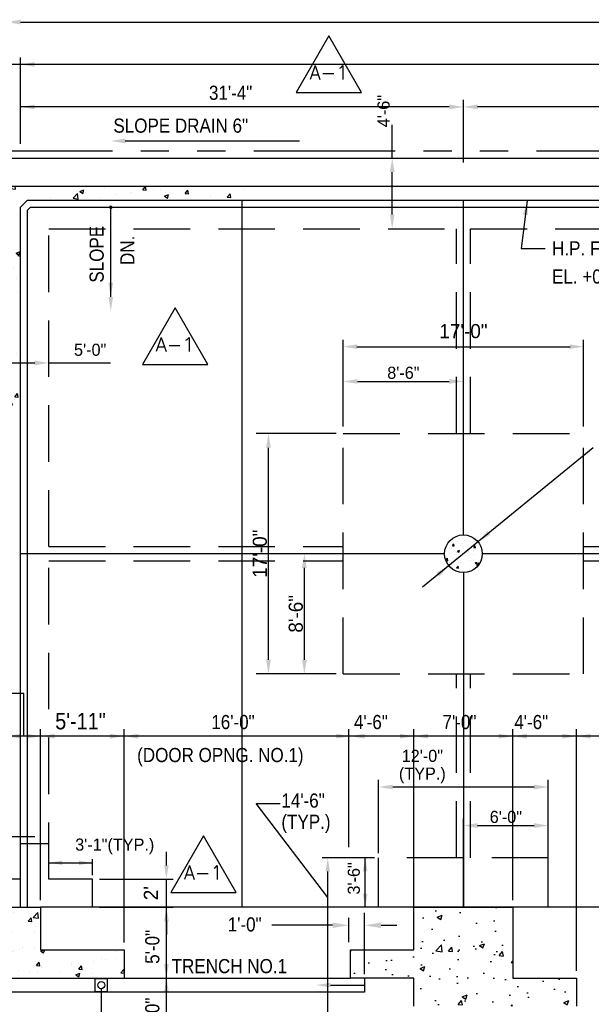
# Model space of a CAD drawing. Extents: x -554 to 3245, y 148 to 2918.
# Tile 5 of 10: x 131 to 616, y 2059 to 2894. Entities that reach past the tile are written whole.
import ezdxf
from ezdxf.enums import TextEntityAlignment as Align

# ---------------------------------------------------------------- set-up
doc = ezdxf.new("R2010")
doc.units = 0
doc.header["$LTSCALE"] = 96
doc.header["$MEASUREMENT"] = 0
for name, pattern in [('CENTER', [2, 1.25, -0.25, 0.25, -0.25]), ('DASHED', [0.75, 0.5, -0.25]), ('HIDDEN', [0.375, 0.25, -0.125]), ('PHANTOM', [2.5, 1.25, -0.25, 0.25, -0.25, 0.25, -0.25])]:
    doc.linetypes.add(name, pattern=pattern)
doc.layers.get('0').update_dxf_attribs({"color": 2, "linetype": 'CONTINUOUS'})
doc.layers.get('DEFPOINTS').update_dxf_attribs({"linetype": 'CONTINUOUS'})
for name, color, linetype in [('101', 1, 'CONTINUOUS'), ('102', 2, 'CONTINUOUS'), ('103', 3, 'CONTINUOUS'), ('104', 4, 'CONTINUOUS'), ('NOTE-ANNT', 1, 'CONTINUOUS'), ('REV-NOTE', 1, 'CONTINUOUS'), ('REV-SYMBOLS', 1, 'CONTINUOUS'), ('TEXT', 3, 'CONTINUOUS')]:
    doc.layers.add(name, color=color, linetype=linetype)
doc.styles.add('ANNTEXT', font='romans.shx')
doc.styles.get("Standard").update_dxf_attribs({"font": 'wktext.shx'})
doc.styles.add('SX-FRAC', font='SX-FRAC.shx', dxfattribs={"width": 0.9, "height": 12.005})

# ---------------------------------------------------------------- blocks, each defined once
blk = doc.blocks.new('*X5')
at = {"color": 0}
for p, q in [((781.87, 1847.12), (783.85, 1849.19)), ((781.87, 1847.12), (786.31, 1846.43)), ((786.31, 1846.43), (785.99, 1849.19)), ((790.57, 1849), (790.57, 1849)), ((807.13, 1848.87), (807.13, 1848.87)), ((858.59, 1849.02), (858.73, 1849.19)), ((858.59, 1849.02), (861.58, 1848.76)), ((861.58, 1848.76), (861.5, 1849.19)), ((874.59, 1848.67), (874.59, 1848.67)), ((894.45, 1845.88), (896.86, 1848.76)), ((897.44, 1845.62), (896.86, 1848.76)), ((974.13, 1849.02), (974.13, 1849.02)), ((781.16, 1845.13), (781.16, 1845.13)), ((816.27, 1838.66), (816.27, 1838.66)), ((835.23, 1838.85), (839.12, 1842.91)), ((835.23, 1838.85), (839.67, 1838.16)), ((839.68, 1838.16), (839.12, 1842.9)), ((841.02, 1844.62), (844.52, 1845.96)), ((841.02, 1844.62), (843.51, 1842.94)), ((843.51, 1842.94), (844.53, 1845.96)), ((845.43, 1843.67), (845.43, 1843.67)), ((857.45, 1838.95), (857.45, 1838.95)), ((872.03, 1841.74), (872.03, 1841.74)), ((883.42, 1842.7), (883.42, 1842.7)), ((884.55, 1843.39), (884.55, 1843.39)), ((894.45, 1845.88), (897.44, 1845.62)), ((903.48, 1845.88), (903.48, 1845.88)), ((909.09, 1846.22), (909.09, 1846.22)), ((912.88, 1840.62), (916.38, 1841.96)), ((912.88, 1840.62), (915.37, 1838.94)), ((915.37, 1838.94), (916.38, 1841.96)), ((930.31, 1842.75), (932.73, 1845.62)), ((930.31, 1842.75), (933.3, 1842.48)), ((933.3, 1842.48), (932.73, 1845.62)), ((952, 1841.19), (952, 1841.19)), ((966.18, 1839.61), (968.59, 1842.48)), ((966.18, 1839.61), (969.17, 1839.35)), ((969.17, 1839.35), (968.59, 1842.48)), ((981.16, 1846.19), (981.16, 1846.19)), ((787.11, 1833.66), (787.11, 1833.66)), ((840.45, 1837.58), (840.45, 1837.58)), ((780.56, 1828.48), (780.56, 1828.48)), ((788.1, 1824.65), (788.1, 1824.65)), ((779.95, 1811.84), (779.95, 1811.84)), ((779.34, 1795.19), (779.34, 1795.19)), ((782.69, 1794), (782.69, 1794)), ((786.85, 1792.24), (790.35, 1793.58)), ((786.85, 1792.24), (789.33, 1790.56)), ((788.49, 1790.14), (790.69, 1792.43)), ((788.49, 1790.14), (790.69, 1789.8)), ((789.34, 1790.56), (790.35, 1793.58)), ((778.73, 1778.55), (778.73, 1778.55)), ((782.06, 1775.93), (782.06, 1775.93)), ((784.57, 1779.27), (784.57, 1779.27)), ((786.97, 1770.34), (786.97, 1770.34)), ((787.84, 1758.7), (787.84, 1758.7)), ((778.75, 1708), (781.16, 1710.87)), ((778.75, 1708), (781.74, 1707.73)), ((781.74, 1707.73), (781.16, 1710.87)), ((786.82, 1707.03), (786.82, 1707.03)), ((779.96, 1703.7), (779.96, 1703.7)), ((781.62, 1701.76), (781.62, 1701.76)), ((779.32, 1685.62), (779.32, 1685.62)), ((785.69, 1670.39), (788.1, 1673.26)), ((788.68, 1670.12), (788.1, 1673.26)), ((780.19, 1663.33), (783.7, 1664.68)), ((780.19, 1663.33), (782.68, 1661.65)), ((782.43, 1669.5), (782.43, 1669.5)), ((782.68, 1661.65), (783.7, 1664.68)), ((785.1, 1668.39), (785.1, 1668.39)), ((785.69, 1670.39), (788.68, 1670.12))]:
    blk.add_line(p, q, dxfattribs=at)
blk = doc.blocks.new('*X8')
at = {"color": 0}
for p, q in [((784.57, 1236.59), (784.57, 1236.59)), ((761.69, 1228.89), (763.76, 1231.36)), ((761.69, 1228.45), (764.34, 1228.22)), ((764.34, 1228.22), (763.76, 1231.36)), ((764.61, 1236.31), (764.61, 1236.31)), ((765.64, 1234.1), (765.64, 1234.1)), ((784.64, 1233.02), (784.64, 1233.02)), ((791.3, 1235.18), (791.3, 1235.18)), ((797.21, 1225.35), (799.62, 1228.22)), ((800.2, 1225.08), (799.62, 1228.22)), ((801.42, 1228.6), (805.32, 1232.66)), ((801.42, 1228.6), (805.87, 1227.91)), ((805.87, 1227.91), (805.32, 1232.66)), ((777.92, 1220.23), (781.42, 1221.58)), ((777.92, 1220.23), (780.41, 1218.56)), ((780.41, 1218.55), (781.42, 1221.58)), ((797.21, 1225.35), (800.2, 1225.08)), ((803, 1221.03), (803, 1221.03)), ((771.42, 1216.87), (771.42, 1216.87)), ((773.66, 1211.49), (773.66, 1211.49)), ((784.03, 1216.38), (784.03, 1216.38)), ((802.82, 1216.49), (802.82, 1216.49)), ((765.42, 1204.04), (765.42, 1204.04)), ((781.57, 1209.63), (781.57, 1209.63)), ((783.42, 1199.73), (783.42, 1199.73)), ((785.64, 1200.51), (785.64, 1200.51)), ((789.85, 1201.31), (789.85, 1201.31)), ((792.11, 1202.92), (792.11, 1202.92)), ((802.36, 1202.96), (802.36, 1202.96)), ((807.76, 1200.1), (810.59, 1201.19)), ((807.76, 1200.1), (810.25, 1198.42)), ((810.25, 1198.42), (811.18, 1201.19)), ((845.49, 1200.66), (845.49, 1200.66)), ((872.18, 1199.53), (872.18, 1199.53)), ((768.29, 1190.87), (770.7, 1193.75)), ((768.29, 1190.87), (771.28, 1190.61)), ((771.28, 1190.61), (770.7, 1193.75)), ((804.15, 1187.74), (806.56, 1190.61)), ((804.15, 1187.74), (807.14, 1187.47)), ((807.14, 1187.47), (806.56, 1190.61)), ((808.48, 1186.61), (808.48, 1186.61)), ((833.74, 1189.81), (833.74, 1189.81)), ((833.89, 1188.02), (833.89, 1188.02)), ((839.72, 1189.89), (839.72, 1189.89)), ((840.01, 1184.6), (842.42, 1187.47)), ((843, 1184.34), (842.42, 1187.47)), ((852.24, 1191.53), (852.24, 1191.53)), ((859.71, 1193.56), (859.71, 1193.56)), ((863.05, 1193.02), (863.05, 1193.02)), ((871.18, 1194.03), (871.18, 1194.03)), ((765.75, 1183.98), (769.25, 1185.32)), ((765.75, 1183.98), (768.24, 1182.3)), ((768.24, 1182.3), (769.25, 1185.32)), ((771.62, 1184.22), (771.62, 1184.22)), ((776.69, 1181.59), (776.69, 1181.59)), ((782.81, 1183.09), (782.81, 1183.09)), ((789.21, 1183.24), (789.21, 1183.24)), ((798.31, 1183.09), (798.31, 1183.09)), ((804.73, 1183.01), (804.73, 1183.01)), ((808.15, 1185.73), (808.15, 1185.73)), ((825, 1181.96), (825, 1181.96)), ((837.61, 1179.97), (838.17, 1180.19)), ((837.61, 1179.97), (840.1, 1178.29)), ((838.17, 1180.19), (841.11, 1181.32)), ((840.01, 1184.6), (843, 1184.34)), ((840.1, 1178.29), (840.73, 1180.19)), ((840.73, 1180.19), (841.11, 1181.31)), ((851.69, 1180.83), (851.69, 1180.83)), ((875.88, 1181.46), (878.29, 1184.33)), ((875.88, 1181.46), (878.69, 1181.21)), ((878.69, 1182.13), (878.29, 1184.33)), ((878.38, 1179.71), (878.38, 1179.71)), ((775.57, 1178.01), (775.57, 1178.01))]:
    blk.add_line(p, q, dxfattribs=at)
blk = doc.blocks.new('*X3')
at = {"color": 0}
for p, q in [((1584.13, 1570.73), (1584.13, 1570.73)), ((1581.61, 1563.75), (1582.82, 1565.19)), ((1581.61, 1563.75), (1583.11, 1563.62)), ((1583.11, 1563.62), (1582.82, 1565.18)), ((1585.62, 1566.91), (1585.62, 1566.91)), ((1587.48, 1565.95), (1587.48, 1565.95)), ((1588.71, 1564.24), (1588.71, 1564.24)), ((1590.12, 1565.25), (1590.12, 1565.25)), ((1591.88, 1567.74), (1591.88, 1567.74)), ((1599.54, 1562.18), (1600.75, 1563.62)), ((1600.11, 1567.55), (1600.11, 1567.55)), ((1601.04, 1562.05), (1600.75, 1563.62)), ((1601.35, 1568.98), (1601.35, 1568.98)), ((1602.05, 1563.68), (1602.05, 1563.68)), ((1579.05, 1557.05), (1579.05, 1557.05)), ((1580.63, 1561.45), (1580.63, 1561.45)), ((1585.09, 1553.99), (1585.09, 1553.99)), ((1585.31, 1557.88), (1585.31, 1557.88)), ((1585.8, 1559.15), (1587.55, 1559.82)), ((1585.8, 1559.15), (1587.04, 1558.31)), ((1587.04, 1558.31), (1587.55, 1559.82)), ((1587.18, 1557.63), (1587.18, 1557.63)), ((1593.98, 1560.88), (1593.98, 1560.88)), ((1594.77, 1559.12), (1594.77, 1559.12)), ((1599.54, 1562.18), (1601.04, 1562.05)), ((1599.67, 1556.5), (1599.67, 1556.5)), ((1599.81, 1559.23), (1599.81, 1559.23)), ((1575.81, 1551.49), (1577.45, 1553.21)), ((1575.95, 1551.11), (1577.73, 1550.83)), ((1577.73, 1550.83), (1577.45, 1553.2)), ((1578.73, 1548.02), (1578.73, 1548.02)), ((1583.73, 1551.53), (1583.73, 1551.53)), ((1585.08, 1544.94), (1586.29, 1546.38)), ((1586.58, 1544.81), (1586.29, 1546.38)), ((1586.87, 1549.3), (1586.87, 1549.3)), ((1588.2, 1549.26), (1588.2, 1549.26)), ((1597.08, 1550.97), (1597.08, 1550.97)), ((1599.5, 1550.9), (1599.5, 1550.9)), ((1600.72, 1549.08), (1602.47, 1549.75)), ((1600.72, 1549.08), (1601.96, 1548.24)), ((1601.96, 1548.24), (1602.47, 1549.75)), ((1602.18, 1547.04), (1604.13, 1549.07)), ((1602.18, 1547.04), (1603.31, 1546.86)), ((1603.99, 1551.34), (1603.99, 1551.34)), ((1604.24, 1548.14), (1604.13, 1549.07)), ((1585.08, 1544.94), (1586.57, 1544.81))]:
    blk.add_line(p, q, dxfattribs=at)
blk = doc.blocks.new('ZA_REV')
blk.add_lwpolyline([(1.732, -1), (0, 2), (-1.732, -1)], close=True)
blk = doc.blocks.new('A1REV')
at = {"layer": 'REV-SYMBOLS'}
ref = blk.add_blockref('ZA_REV', (-1.55, -1.31), dxfattribs=dict(at, xscale=16, yscale=16, zscale=16))
ref.add_attrib('REVISION', 'A-1', dxfattribs={"layer": 'NOTE-ANNT', "color": 1, "height": 12, "style": 'ANNTEXT'}).set_placement((-1.55, -0.39), align=Align.MIDDLE)

msp = doc.modelspace()

# ---------------------------------------------------------------- hatches: boundary and pattern name
at = {"layer": '101'}
h = msp.add_hatch(dxfattribs=at)
h.set_pattern_fill('AR-CONC', color=256, scale=6, style=0)
h.set_pattern_definition([(50, (-902.272, 494.187), (43.0356, -3.76513), [4.5, -49.5]), (355, (-902.272, 494.187), (-8.3251, 45.1315), [3.6, -39.6]), (100.4514, (-898.686, 493.873), (34.7106, 41.3664), [3.8244, -42.0685]), (46.1842, (-902.27, 506.187), (64.0345, -9.9311), [6.75, -74.25]), (96.6356, (-896.936, 505.36), (56.0798, 58.447), [5.7366, -63.1028]), (351.1842, (-902.27, 506.19), (56.0797, 58.4471), [5.4, -59.4]), (21, (-896.272, 503.187), (35.8144, -24.15713), [4.5, -49.5]), (326, (-896.272, 503.187), (14.5989, 43.509), [3.6, -39.6]), (71.4514, (-893.288, 501.174), (50.41336, 19.3518), [3.8244, -42.0685]), (37.5, (-902.272, 494.187), (0.72959, 19.97363), [0, -39.12, 0, -40.2, 0, -39.75]), (7.5, (-902.272, 494.187), (15.78417, 23.6647), [0, -22.92, 0, -38.22, 0, -15.15]), (327.5, (-915.652, 494.187), (32.02935, -1.35329), [0, -15, 0, -46.8, 0, -62.1]), (317.5, (-921.652, 494.187), (34.99117, 6.0063), [0, -19.5, 0, -31.08, 0, -44.1])])
h.paths.add_polyline_path([(411.27, 2081.01), (411.27, 2105.01), (465.27, 2105.01), (465.27, 2141.01), (549.27, 2141.01), (549.27, 2081.01), (603.27, 2081.01), (603.27, 2057.01), (465.27, 2057.01), (465.27, 2081.01)])

# ---------------------------------------------------------------- linework, layer by layer
at = {"color": 1, "linetype": 'BYBLOCK'}
for p, q in [((399.27, 2543.01), (331.35, 2543.01)), ((341.72, 2351.01), (341.72, 2531.01)), ((399.27, 2339.01), (331.35, 2339.01))]:
    msp.add_line(p, q, dxfattribs=at)
for points in [[(339.72, 2531.01), (343.72, 2531.01), (341.72, 2543.01)], [(339.72, 2351.01), (343.72, 2351.01), (341.72, 2339.01)]]:
    msp.add_solid(points, dxfattribs=at)
at = {"layer": '101'}
for p, q in [((131.27, 2892.16), (1771.27, 2892.16)), ((131.27, 2788.79), (131.27, 2862.16)), ((1267.27, 2856.16), (60.62, 2856.16)), ((131.27, 2856.16), (95.27, 2856.16)), ((131.27, 2844.16), (131.27, 2844.16)), ((495.27, 2820.16), (131.27, 2820.16)), ((879.27, 2820.16), (519.27, 2820.16)), ((446.78, 2776.79), (446.78, 2804.91)), ((319.27, 2141.01), (319.27, 2741.01)), ((507.27, 2457.01), (507.27, 2741.01)), ((561.41, 2740.4), (556.16, 2700.14)), ((207.84, 2658.9), (207.84, 2735.01)), ((556.16, 2700.14), (576.51, 2700.14)), ((107.27, 2602.93), (143.27, 2602.93)), ((155.27, 2602.93), (207.54, 2602.93)), ((617.42, 2530.92), (472.44, 2412.58)), ((491.27, 2441.01), (131.27, 2441.01)), ((875.27, 2441.01), (523.27, 2441.01)), ((507.27, 2425.01), (507.27, 2141.01)), ((134, 2322.54), (103.44, 2322.54)), ((134, 2286.2), (134, 2322.54)), ((148.27, 2147.01), (148.27, 2292.2)), ((219.27, 2111.01), (219.27, 2292.2)), ((410.07, 2192.1), (410.07, 2292.2)), ((465.27, 2147.01), (465.27, 2292.2)), ((549.27, 2147.01), (549.27, 2292.2)), ((603.27, 2087.01), (603.27, 2292.2)), ((1321.47, 2286.2), (79.11, 2286.2)), ((392.06, 2149.34), (331.39, 2229.12)), ((331.39, 2229.12), (351.63, 2229.12)), ((255.1, 2033.01), (255.1, 2141.01)), ((459.27, 2141.01), (335.92, 2141.01)), ((410.07, 2111.28), (410.07, 2132.1)), ((423.27, 2084.37), (423.27, 2136.4)), ((199.77, 2081.01), (199.77, 2080.95))]:
    msp.add_line(p, q, dxfattribs=at)
at = {"layer": '101', "linetype": 'CENTER'}
msp.add_line((507.27, 2773.01), (507.27, 2826.16), dxfattribs=at)
at = {"layer": '101', "linetype": 'PHANTOM'}
for p, q in [((89.27, 2782.79), (688.27, 2782.79)), ((199.77, 2071.95), (199.77, 1600))]:
    msp.add_line(p, q, dxfattribs=at)
at = {"layer": '101', "linetype": 'BYBLOCK'}
msp.add_line((446.78, 2728.79), (446.78, 2764.79), dxfattribs=at)
at = {"layer": '101', "color": 1}
for p, q in [((405.27, 2549.01), (405.27, 2593.22)), ((507.27, 2549.01), (507.27, 2593.22)), ((417.27, 2587.22), (495.27, 2587.22)), ((372.23, 2351.01), (372.23, 2429.01)), ((396.15, 2125.74), (344.6, 2125.74)), ((437.27, 2125.74), (450.59, 2125.74))]:
    msp.add_line(p, q, dxfattribs=at)
at = {"layer": '101', "const_width": 1.5}
msp.add_lwpolyline([(207.09, 2735.01, 1), (208.59, 2735.01, 1)], format="xyb", close=True, dxfattribs=at)
at = {"layer": '101'}
msp.add_lwpolyline([(194.37, 2069.55), (205.17, 2069.55), (205.17, 2080.35), (194.37, 2080.35)], close=True, dxfattribs=at)
msp.add_circle((199.77, 2074.95), 3, dxfattribs=at)
at = {"layer": '101', "linetype": 'BYBLOCK'}
msp.add_point((446.78, 2776.79), dxfattribs=at)
at = {"layer": '101'}
for points in [[(131.27, 2890.16), (131.27, 2894.16), (119.27, 2892.16)], [(143.27, 2854.16), (143.27, 2858.16), (131.27, 2856.16)], [(143.27, 2818.16), (143.27, 2822.16), (131.27, 2820.16)], [(495.27, 2818.16), (495.27, 2822.16), (507.27, 2820.16)], [(519.27, 2818.16), (519.27, 2822.16), (507.27, 2820.16)], [(557.88, 2728.76), (561.84, 2728.24), (561.41, 2740.4)], [(209.84, 2671.12), (205.84, 2671.12), (207.84, 2659.12)], [(209.84, 2658.9), (205.84, 2658.9), (207.84, 2646.9)], [(143.27, 2604.93), (143.27, 2600.93), (155.27, 2602.93)], [(527.7, 2460.26), (530.23, 2457.17), (519.66, 2451.13)], [(486.84, 2421.75), (484.31, 2424.85), (494.88, 2430.89)], [(131.3, 2284.2), (131.3, 2288.2), (119.3, 2286.2)], [(136.71, 2284.2), (136.71, 2288.2), (148.71, 2286.2)], [(160.27, 2284.2), (160.27, 2288.2), (148.27, 2286.2)], [(207.27, 2284.2), (207.27, 2288.2), (219.27, 2286.2)], [(231.27, 2284.2), (231.27, 2288.2), (219.27, 2286.2)], [(399.27, 2284.2), (399.27, 2288.2), (411.27, 2286.2)], [(423.27, 2284.2), (423.27, 2288.2), (411.27, 2286.2)], [(453.27, 2284.2), (453.27, 2288.2), (465.27, 2286.2)], [(477.27, 2284.2), (477.27, 2288.2), (465.27, 2286.2)], [(537.27, 2284.2), (537.27, 2288.2), (549.27, 2286.2)], [(561.27, 2284.2), (561.27, 2288.2), (549.27, 2286.2)], [(591.27, 2284.2), (591.27, 2288.2), (603.27, 2286.2)], [(615.27, 2284.2), (615.27, 2288.2), (603.27, 2286.2)], [(257.1, 2129.01), (253.1, 2129.01), (255.1, 2141.01)], [(257.1, 2093.01), (253.1, 2093.01), (255.1, 2081.01)], [(257.1, 2069.01), (253.1, 2069.01), (255.1, 2081.01)]]:
    msp.add_solid(points, dxfattribs=at)
at = {"layer": '101', "linetype": 'BYBLOCK'}
for points in [[(444.78, 2764.79), (448.78, 2764.79), (446.78, 2776.79)], [(444.78, 2728.79), (448.78, 2728.79), (446.78, 2716.79)]]:
    msp.add_solid(points, dxfattribs=at)
at = {"layer": '101', "color": 1}
for points in [[(417.27, 2589.22), (417.27, 2585.22), (405.27, 2587.22)], [(495.27, 2589.22), (495.27, 2585.22), (507.27, 2587.22)], [(370.23, 2429.01), (374.23, 2429.01), (372.23, 2441.01)], [(370.23, 2351.01), (374.23, 2351.01), (372.23, 2339.01)], [(396.15, 2123.41), (410.15, 2125.74), (396.15, 2128.07)], [(437.27, 2123.41), (423.27, 2125.74), (437.27, 2128.07)]]:
    msp.add_solid(points, dxfattribs=at)
at = {"layer": '102'}
for p, q in [((220.08, 2791.27), (368.08, 2791.27)), ((137.27, 2732.52), (139.76, 2735.01)), ((137.27, 2141.01), (137.27, 2732.52)), ((139.76, 2735.01), (1258.78, 2735.01)), ((378.86, 2141.01), (148.27, 2141.01)), ((1250.27, 2141.01), (404.25, 2141.01))]:
    msp.add_line(p, q, dxfattribs=at)
at = {"layer": '102', "color": 1}
for p, q in [((405.27, 2549.01), (405.27, 2622.46)), ((416.79, 2616.7), (597.75, 2616.7)), ((609.27, 2549.01), (609.27, 2622.46)), ((435.27, 2186.86), (435.27, 2249.08)), ((579.27, 2197.01), (579.27, 2249.08)), ((447.27, 2243.08), (567.27, 2243.08)), ((507.27, 2147.01), (507.27, 2216.36)), ((579.27, 2147.01), (579.27, 2216.36)), ((519.27, 2210.36), (567.27, 2210.36)), ((192.27, 2168.33), (192.27, 2181.83)), ((255.05, 2176.53), (255.05, 2188.05)), ((431.74, 2183.01), (387.26, 2183.01)), ((423.89, 2141.01), (423.89, 2183.01)), ((155.27, 2178.76), (192.27, 2178.76)), ((198.27, 2165.01), (260.81, 2165.01)), ((255.05, 2141.01), (255.05, 2165.01)), ((392.06, 2020.53), (392.06, 2171.49)), ((465.27, 2147.01), (465.27, 2163.22)), ((465.27, 2147.01), (465.27, 2161.74)), ((465.27, 2141.07), (465.27, 2159.75)), ((507.27, 2147.01), (507.27, 2163.22)), ((507.27, 2147.01), (507.27, 2161.74)), ((507.27, 2141.07), (507.27, 2159.75)), ((198.27, 2141.01), (260.81, 2141.01)), ((255.05, 2129.49), (255.05, 2117.97))]:
    msp.add_line(p, q, dxfattribs=at)
at = {"layer": '102', "linetype": 'DASHED'}
msp.add_line((95.27, 2201.01), (155.27, 2201.01), dxfattribs=at)
at = {"layer": '102', "linetype": 'HIDDEN'}
msp.add_line((95.27, 2195.01), (155.27, 2195.01), dxfattribs=at)
at = {"layer": '102'}
msp.add_lwpolyline([(394.27, 2075.01), (423.27, 2075.01)], dxfattribs=at)
for points in [[(220.08, 2789.27), (220.08, 2793.27), (208.08, 2791.27)], [(394.27, 2073.01), (394.27, 2077.01), (382.27, 2075.01)]]:
    msp.add_solid(points, dxfattribs=at)
at = {"layer": '102', "color": 1}
for points in [[(416.79, 2618.62), (416.79, 2614.78), (405.27, 2616.7)], [(597.75, 2618.62), (597.75, 2614.78), (609.27, 2616.7)], [(447.27, 2245.08), (447.27, 2241.08), (435.27, 2243.08)], [(567.27, 2245.08), (567.27, 2241.08), (579.27, 2243.08)], [(519.27, 2212.36), (519.27, 2208.36), (507.27, 2210.36)], [(567.27, 2212.36), (567.27, 2208.36), (579.27, 2210.36)], [(166.79, 2180.68), (166.79, 2176.84), (155.27, 2178.76)], [(180.75, 2180.68), (180.75, 2176.84), (192.27, 2178.76)], [(390.14, 2171.49), (393.98, 2171.49), (392.06, 2183.01)], [(421.97, 2171.49), (425.81, 2171.49), (423.89, 2183.01)], [(253.13, 2176.53), (256.97, 2176.53), (255.05, 2165.01)], [(421.97, 2152.53), (425.81, 2152.53), (423.89, 2141.01)]]:
    msp.add_solid(points, dxfattribs=at)
at = {"layer": '103'}
for p, q in [((219.27, 2081.01), (411.27, 2081.01)), ((423.27, 2081.01), (423.27, 2069.01)), ((423.27, 2069.01), (-23.73, 2069.01))]:
    msp.add_line(p, q, dxfattribs=at)
msp.add_lwpolyline([(131.27, 2141.01), (131.27, 2165.01)], dxfattribs=at)
msp.add_circle((507.27, 2441.01), 16, dxfattribs=at)
at = {"layer": '104'}
for p, q in [((95.27, 2776.79), (1305.27, 2776.79)), ((119.27, 2753.01), (1279.27, 2753.01)), ((131.27, 2735.01), (137.27, 2741.01)), ((137.27, 2741.01), (1261.27, 2741.01)), ((131.27, 2165.01), (131.27, 2735.01)), ((131.27, 2165.01), (76.27, 2165.01)), ((192.27, 2141.01), (192.27, 2165.01)), ((102.27, 2141.01), (148.27, 2141.01)), ((465.27, 2141.01), (549.27, 2141.01)), ((465.27, 2105.01), (465.27, 2141.01)), ((549.27, 2141.01), (549.27, 2081.01)), ((411.27, 2105.01), (465.27, 2105.01)), ((411.27, 2081.01), (411.27, 2105.01)), ((-372.73, 2081.01), (219.27, 2081.01)), ((465.27, 2081.01), (411.27, 2081.01)), ((465.27, 2057.01), (465.27, 2081.01)), ((549.27, 2081.01), (603.27, 2081.01)), ((603.27, 2081.01), (603.27, 2057.01))]:
    msp.add_line(p, q, dxfattribs=at)
at = {"layer": '104', "color": 4, "linetype": 'DASHED'}
for p, q in [((155.27, 2716.79), (501.27, 2716.79)), ((155.27, 2447.01), (155.27, 2716.79)), ((513.27, 2716.79), (885.27, 2716.79)), ((155.27, 2165.01), (155.27, 2435.01))]:
    msp.add_line(p, q, dxfattribs=at)
at = {"layer": '104', "linetype": 'DASHED'}
for p, q in [((501.27, 2543.01), (501.27, 2716.79)), ((513.27, 2543.01), (513.27, 2716.79)), ((405.27, 2543.01), (609.27, 2543.01)), ((405.27, 2339.01), (405.27, 2543.01)), ((609.27, 2339.01), (609.27, 2543.01)), ((155.27, 2447.01), (405.27, 2447.01)), ((609.27, 2447.01), (789.27, 2447.01)), ((155.27, 2435.01), (405.27, 2435.01)), ((609.27, 2435.01), (789.27, 2435.01)), ((405.27, 2339.01), (609.27, 2339.01)), ((501.27, 2183.01), (501.27, 2339.01)), ((513.27, 2183.01), (513.27, 2339.01)), ((579.27, 2183.01), (435.27, 2183.01)), ((435.27, 2141.01), (435.27, 2183.01)), ((579.27, 2141.01), (579.27, 2183.01)), ((192.27, 2165.01), (155.27, 2165.01))]:
    msp.add_line(p, q, dxfattribs=at)
at = {"layer": '104'}
for points in [[(148.27, 2141.01), (148.27, 2105.01)], [(148.27, 2105.01), (219.27, 2105.01), (219.27, 2081.01)]]:
    msp.add_lwpolyline(points, dxfattribs=at)
at = {"layer": 'DEFPOINTS', "color": 0, "linetype": 'BYBLOCK'}
for p in [(341.72, 2543.01), (405.27, 2543.01), (405.27, 2339.01)]:
    msp.add_point(p, dxfattribs=at)

# ---------------------------------------------------------------- block references
at = {"layer": '101'}
for name, p in [('*X5', (-659.42, 903.82)), ('*X3', (-1083.59, 884.09)), ('*X8', (-659.42, 903.82))]:
    msp.add_blockref(name, p, dxfattribs=at)
at = {"layer": 'REV-NOTE'}
for p in [(394.64, 2849.72), (264, 2619), (288, 2171)]:
    msp.add_blockref('A1REV', p, dxfattribs=at)

# ---------------------------------------------------------------- texts
at = {"color": 3, "linetype": 'BYBLOCK', "insert": (334.45, 2441.01), "char_height": 12, "attachment_point": 5, "rotation": 90}
msp.add_mtext('\\A1;17\'-0"', dxfattribs=at)
at = {"layer": '101', "color": 3, "insert": (456.27, 2594.49), "char_height": 10.29, "attachment_point": 5}
msp.add_mtext('\\A1;8\'-6"', dxfattribs=at)
at = {"layer": '101', "color": 3, "insert": (364.97, 2390.01), "char_height": 12, "attachment_point": 5, "rotation": 90}
msp.add_mtext('\\A1;8\'-6"', dxfattribs=at)
at = {"layer": '102', "color": 3, "attachment_point": 5}
for s, insert, char_height in [('17\'-0"', (507.27, 2629.84), 12), ('\\A1;12\'-0"', (472.35, 2269.41), 10.29), ('(TYP.)', (472.35, 2252.93), 10.29), ('\\A1;6\'-0"', (543.27, 2217.63), 10.29), ('3\'-1"(TYP.)', (211.21, 2192.67), 10.29)]:
    msp.add_mtext(s, dxfattribs=dict(at, insert=insert, char_height=char_height))
at = {"layer": '102', "color": 3, "attachment_point": 5, "rotation": 90}
for s, insert, char_height in [('3\'-6"', (414.22, 2165.52), 10.29), ("\\A1;2'", (241.9, 2153.01), 12)]:
    msp.add_mtext(s, dxfattribs=dict(at, insert=insert, char_height=char_height))
at = {"layer": 'TEXT', "style": 'SX-FRAC', "width": 0.9}
for s, height, p in [('31\'-4"', 12.005, (291.2, 2826.16)), ('SLOPE DRAIN 6"', 12.005, (210.08, 2798.27)), ('H.P. FIN. FL.', 12.005, (582.51, 2694.14)), ('EL. +0\'-3"', 12.005, (582.51, 2670.25)), ('5\'-11"', 14, (160.67, 2291.98)), ('16\'-0"', 12.005, (293.2, 2292.2)), ('4\'-6"', 12.005, (414.29, 2292.2)), ('7\'-0"', 12.005, (489.48, 2292.2)), ('4\'-6"', 12.005, (550.45, 2292.2)), ('14\'-6"', 12.005, (352.69, 2225.56)), ('(TYP.)', 12.005, (352.69, 2207.58)), ('1\'-0"', 12.005, (307.15, 2120.49)), ('TRENCH NO.1', 12.005, (259.54, 2085.1))]:
    msp.add_text(s, height=height, dxfattribs=at).set_placement(p)
for s, p in [('SLOPE', (201.84, 2671.03)), ('DN.', (227.92, 2686.03)), ('5\'-0"', (249.1, 2093.04)), ('4\'-0"', (249.1, 2035.58))]:
    msp.add_text(s, height=12.005, rotation=90, dxfattribs=at).set_placement(p)
msp.add_text('(DOOR OPNG. NO.1)', height=12.005, dxfattribs=at).set_placement((300.88, 2268.72), align=Align.MIDDLE)
at = {"layer": 'TEXT', "linetype": 'BYBLOCK', "insert": (439.51, 2816.58), "char_height": 10.29, "attachment_point": 5, "rotation": 90}
msp.add_mtext('4\'-6"', dxfattribs=at)
at = {"layer": 'TEXT', "insert": (190.33, 2614.02), "char_height": 10.29, "attachment_point": 5}
msp.add_mtext('\\A1;5\'-0"', dxfattribs=at)

doc.saveas('drawing.dxf')
